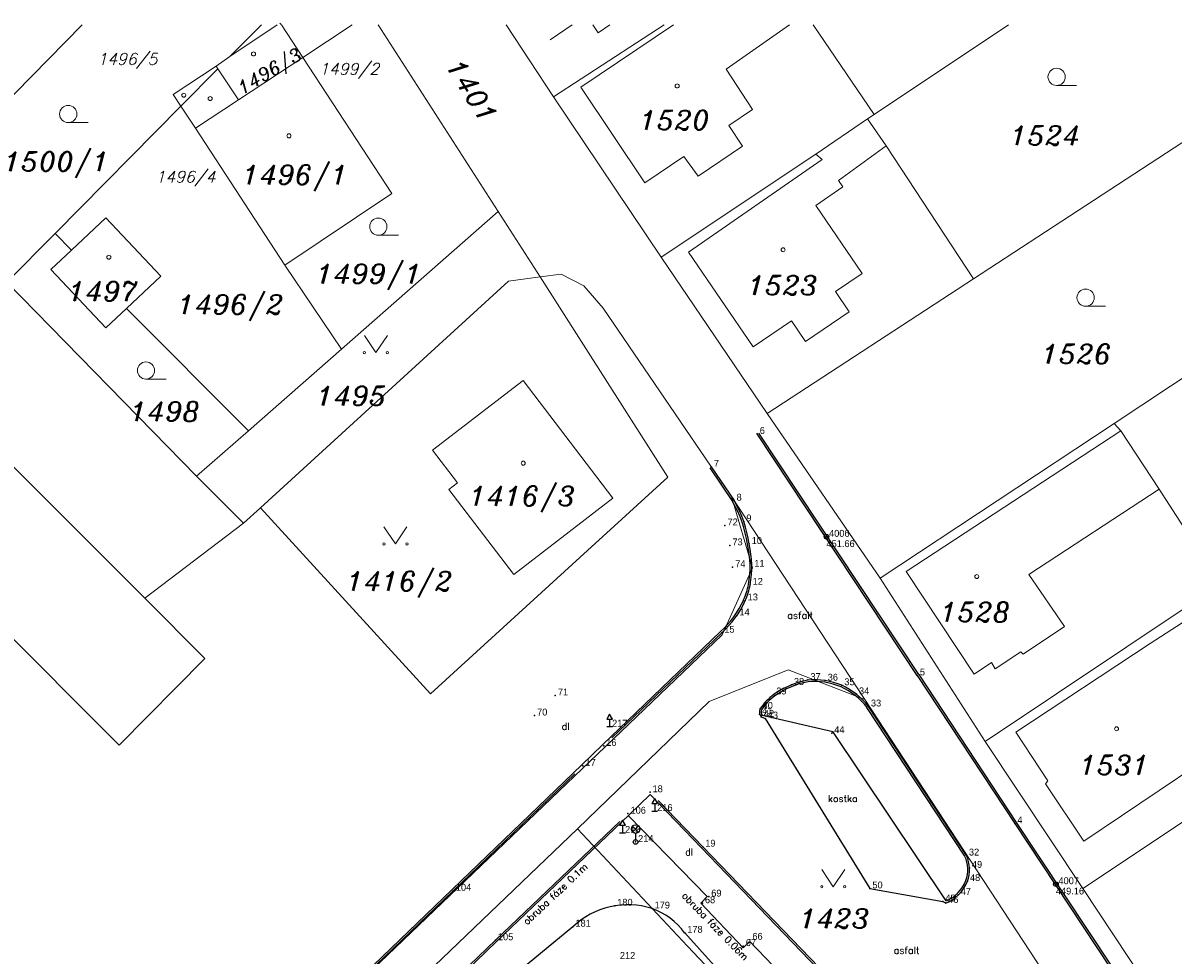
# Model space of a CAD drawing. Extents: x -573351 to -573103, y -1118956 to -1118741.
# Tile 7 of 8: x -573262 to -573162, y -1118823 to -1118742. Entities that reach past the tile are written whole.
import ezdxf
from ezdxf.enums import TextEntityAlignment as Align

# ---------------------------------------------------------------- set-up
doc = ezdxf.new("R2010")
doc.units = 0
doc.header["$MEASUREMENT"] = 0
for name, color, linetype in [('1', 7, 'CONTINUOUS'), ('2', 7, 'CONTINUOUS'), ('AB', 30, 'CONTINUOUS'), ('BODY', 1, 'CONTINUOUS'), ('OBR', 5, 'CONTINUOUS'), ('POPIS', 7, 'CONTINUOUS'), ('TEREN', 16, 'CONTINUOUS'), ('ZNACKY', 6, 'CONTINUOUS')]:
    doc.layers.add(name, color=color, linetype=linetype)
for name, color, linetype, lineweight in [('dkm-Hranice parcel', 7, 'CONTINUOUS', 0), ('dkm-Parcelní čísla', 7, 'CONTINUOUS', 0), ('dkm-Vnitřní kresba', 7, 'CONTINUOUS', 0), ('dkm-Značky budov', 7, 'CONTINUOUS', 0), ('dkm-Značky kultur', 7, 'CONTINUOUS', 0)]:
    doc.layers.add(name, color=color, linetype=linetype, lineweight=lineweight)
doc.styles.add('ROMAND', font='romand', dxfattribs={"height": 0.6})
doc.styles.add('Style-ITALICS', font='ITALICS.shx')

# ---------------------------------------------------------------- blocks, each defined once
blk = doc.blocks.new('4.02')
at = {"layer": 'dkm-Značky budov', "color": 7, "linetype": 'Continuous', "lineweight": 13}
blk.add_circle((-0.01, 0), 0.175, dxfattribs=at)
blk = doc.blocks.new('3.04')
at = {"layer": 'dkm-Značky kultur', "color": 7, "linetype": 'Continuous', "lineweight": 13}
blk.add_line((0.01, 0), (1.76, 0), dxfattribs=at)
blk.add_circle((0.01, 0.75), 0.75, dxfattribs=at)
blk = doc.blocks.new('3.14')
at = {"layer": 'dkm-Značky kultur', "color": 7, "linetype": 'Continuous', "lineweight": 13, "flags": 128}
blk.add_lwpolyline([(-1, 1.5), (0, 0), (1, 1.5)], dxfattribs=at)
at = {"layer": 'dkm-Značky kultur', "color": 7, "linetype": 'Continuous', "lineweight": 13}
for centre in [(-1, 0), (1, 0)]:
    blk.add_circle(centre, 0.1, dxfattribs=at)

msp = doc.modelspace()

# ---------------------------------------------------------------- linework, layer by layer
at = {"layer": '1', "color": 0}
for p in [(-573197.86, -1118777.83), (-573201.86, -1118780.7), (-573199.88, -1118783.65), (-573200.67, -1118785.81), (-573199.03, -1118785.46), (-573191.81, -1118786.8), (-573200.24, -1118787.55), (-573198.56, -1118787.43), (-573200, -1118789.46), (-573198.33, -1118789.42), (-573198.48, -1118790.99), (-573198.91, -1118792.35), (-573199.63, -1118793.66), (-573200.95, -1118795.17), (-573183.89, -1118798.89), (-573194.88, -1118799.72), (-573193.44, -1118799.29), (-573191.93, -1118799.35), (-573190.48, -1118799.75), (-573215.47, -1118800.64), (-573196.41, -1118800.55), (-573189.2, -1118800.54), (-573197.61, -1118801.81), (-573188.16, -1118801.6), (-573217.28, -1118802.39), (-573197.65, -1118802.27), (-573197.5, -1118802.5), (-573197.16, -1118802.65), (-573210.74, -1118803.36), (-573191.36, -1118803.92), (-573211.25, -1118805.04), (-573213.06, -1118806.79), (-573207.21, -1118809.08), (-573209.13, -1118810.95), (-573206.8, -1118810.72), (-573175.39, -1118811.8), (-573209.61, -1118812.62), (-573208.47, -1118813.42), (-573202.61, -1118813.83), (-573179.61, -1118814.6), (-573179.35, -1118815.67), (-573179.52, -1118816.83), (-573171.8, -1118817.1), (-573224.37, -1118817.67), (-573202.09, -1118818.18), (-573188.03, -1118817.47), (-573180.33, -1118818.04), (-573210.29, -1118818.98), (-573202.64, -1118818.76), (-573181.67, -1118818.61), (-573181.42, -1118818.74), (-573207.03, -1118819.22), (-573213.94, -1118820.81), (-573220.7, -1118821.99), (-573204.18, -1118821.34), (-573198.5, -1118821.95), (-573199.08, -1118822.5)]:
    msp.add_point(p, dxfattribs=at)
at = {"layer": 'AB', "linetype": 'Continuous'}
for p, q in [((-573183.89, -1118798.89), (-573197.86, -1118777.83)), ((-573201.86, -1118780.7), (-573199.88, -1118783.65)), ((-573200.95, -1118795.17), (-573210.53, -1118804.35)), ((-573183.89, -1118798.89), (-573175.39, -1118811.8)), ((-573179.61, -1118814.6), (-573188.16, -1118801.6)), ((-573197.5, -1118802.5), (-573197.16, -1118802.65)), ((-573197.16, -1118802.65), (-573188.03, -1118817.47)), ((-573211.25, -1118805.04), (-573211.25, -1118805.04)), ((-573224.37, -1118817.67), (-573213.78, -1118807.48)), ((-573202.61, -1118813.83), (-573206.51, -1118809.8)), ((-573209.13, -1118810.95), (-573209.13, -1118810.95)), ((-573220.7, -1118821.99), (-573209.85, -1118811.64)), ((-573175.39, -1118811.8), (-573167.09, -1118824.35)), ((-573192.49, -1118824.34), (-573202.61, -1118813.83)), ((-573235.14, -1118828.01), (-573224.37, -1118817.67)), ((-573188.03, -1118817.47), (-573181.67, -1118818.61)), ((-573181.67, -1118818.61), (-573181.42, -1118818.74)), ((-573231.1, -1118832), (-573220.7, -1118821.99))]:
    msp.add_line(p, q, dxfattribs=at)
for centre, radius, start, end in [((-573208.58, -1118788.8), 10.11, 7.7669, 30.6392), ((-573206.79, -1118789.4), 8.46, 349.1604, 13.4172), ((-573205.53, -1118789.52), 7.21, 336.8154, 348.2138), ((-573206.6, -1118788.92), 8.43, 312.133, 335.9527), ((-573191.88, -1118807.14), 8, 101.2925, 124.5541), ((-573192.9, -1118805.6), 6.33, 67.553, 94.9314), ((-573193.03, -1118805.34), 6.14, 37.4426, 65.4904), ((-573193.07, -1118804.93), 5.51, 127.4005, 145.5395), ((-573197.1, -1118802.09), 0.576, 151.3661, 226.3499), ((-573182.28, -1118815.82), 2.94, 339.7518, 24.4562), ((-573182.62, -1118815.65), 3.32, 291.3209, 339.1013)]:
    msp.add_arc(centre, radius, start, end, dxfattribs=at)
at = {"layer": 'BODY', "linetype": 'Continuous'}
for centre in [(-573191.81, -1118786.8), (-573171.8, -1118817.1)]:
    msp.add_circle(centre, 0.2, dxfattribs=at)
at = {"layer": 'dkm-Hranice parcel', "color": 3, "linetype": 'Continuous', "lineweight": 13}
for p, q in [((-573269.54, -1118755.15), (-573256.75, -1118742.15)), ((-573239.73, -1118742.15), (-573243.85, -1118744.92)), ((-573241.11, -1118742.15), (-573243.85, -1118744.92)), ((-573239.39, -1118742.13), (-573239.49, -1118741.99)), ((-573237.51, -1118745), (-573239.37, -1118742.15)), ((-573233.18, -1118742.15), (-573237.51, -1118745)), ((-573230.92, -1118742.15), (-573220.45, -1118758.43)), ((-573215.64, -1118748.43), (-573219.77, -1118742.15)), ((-573215.64, -1118748.43), (-573205.97, -1118742.15)), ((-573187.65, -1118749.96), (-573192.97, -1118742.15)), ((-573187.65, -1118749.96), (-573175.95, -1118742.15)), ((-573243.85, -1118744.92), (-573245.07, -1118745.74)), ((-573245.07, -1118745.74), (-573244.91, -1118745.99)), ((-573237.51, -1118745), (-573243.12, -1118748.69)), ((-573244.91, -1118745.99), (-573248.13, -1118749.25)), ((-573244.91, -1118745.99), (-573243.12, -1118748.69)), ((-573178.98, -1118764.29), (-573151.99, -1118746.66)), ((-573243.12, -1118748.69), (-573246.87, -1118751.15)), ((-573206.24, -1118762.4), (-573215.64, -1118748.43)), ((-573248.13, -1118749.25), (-573259.11, -1118760.34)), ((-573246.87, -1118751.15), (-573248.13, -1118749.25)), ((-573188.23, -1118750.35), (-573187.65, -1118749.96)), ((-573246.87, -1118751.15), (-573239.08, -1118763.1)), ((-573166.71, -1118776.91), (-573137.12, -1118757.24)), ((-573220.45, -1118758.43), (-573234.13, -1118770.43)), ((-573220.45, -1118758.43), (-573216.78, -1118764.14)), ((-573259.11, -1118760.34), (-573263.33, -1118764.6)), ((-573259.11, -1118760.34), (-573257.68, -1118761.79)), ((-573196.98, -1118776.04), (-573206.24, -1118762.4)), ((-573234.13, -1118770.43), (-573239.08, -1118763.1)), ((-573263.33, -1118764.6), (-573246.76, -1118781.51)), ((-573196.98, -1118776.04), (-573178.98, -1118764.29)), ((-573252.88, -1118766.89), (-573242.25, -1118777.55)), ((-573234.13, -1118770.43), (-573242.25, -1118777.55)), ((-573187.12, -1118790.41), (-573196.98, -1118776.04)), ((-573187.12, -1118790.41), (-573166.71, -1118776.91)), ((-573242.25, -1118777.55), (-573246.76, -1118781.51)), ((-573246.76, -1118781.51), (-573242.67, -1118785.62)), ((-573200.11, -1118783.29), (-573188.46, -1118800.98)), ((-573241.19, -1118784.27), (-573242.67, -1118785.62)), ((-573242.67, -1118785.62), (-573251.29, -1118792.16)), ((-573177.96, -1118804.66), (-573187.12, -1118790.41)), ((-573177.96, -1118804.66), (-573157.43, -1118790.92)), ((-573188.46, -1118800.98), (-573170.51, -1118828.35)), ((-573169.45, -1118817.49), (-573177.96, -1118804.66)), ((-573258.87, -1118855.69), (-573213.54, -1118812.28)), ((-573156.18, -1118837.48), (-573169.45, -1118817.49))]:
    msp.add_line(p, q, dxfattribs=at)
at = {"layer": 'dkm-Hranice parcel', "color": 3, "linetype": 'Continuous', "lineweight": 13, "flags": 128}
for points in [[(-573251.29, -1118792.16), (-573267.59, -1118775.86), (-573266.18, -1118774.44), (-573274.66, -1118765.96), (-573276.08, -1118767.37), (-573301.3, -1118742.15)], [(-573245.07, -1118745.74), (-573248.82, -1118748.22), (-573248.13, -1118749.25)], [(-573239.08, -1118763.1), (-573229.72, -1118756.85), (-573237.51, -1118745)], [(-573206.24, -1118762.4), (-573192.75, -1118753.43), (-573188.23, -1118750.35)], [(-573178.98, -1118764.29), (-573186.6, -1118752.7), (-573188.23, -1118750.35)], [(-573257.68, -1118761.79), (-573254.69, -1118758.97), (-573249.89, -1118764.07), (-573252.88, -1118766.89)], [(-573257.68, -1118761.79), (-573259.49, -1118763.49), (-573254.69, -1118768.59), (-573252.88, -1118766.89)], [(-573216.78, -1118764.14), (-573214.95, -1118763.9), (-573212.99, -1118764.92), (-573211.29, -1118766.86), (-573200.11, -1118783.29)], [(-573216.78, -1118764.14), (-573205.65, -1118781.6), (-573226.36, -1118800.51), (-573241.19, -1118784.27)], [(-573216.78, -1118764.14), (-573219.56, -1118764.51), (-573241.19, -1118784.27)], [(-573226.17, -1118779.26), (-573218.28, -1118773.18), (-573210.46, -1118783.43), (-573219.08, -1118790.1), (-573224.77, -1118782.68), (-573224, -1118782.09), (-573226.17, -1118779.26)], [(-573157.43, -1118790.92), (-573162.8, -1118782.64), (-573166.14, -1118777.55), (-573166.71, -1118776.91)], [(-573275.49, -1118782.97), (-573253.51, -1118804.97), (-573246.04, -1118797.41), (-573251.29, -1118792.16)], [(-573332.25, -1118884.1), (-573321.33, -1118894.95), (-573315.1, -1118898.66), (-573306.82, -1118896.66), (-573200.92, -1118795.35), (-573198.28, -1118789.52), (-573200.11, -1118783.29)], [(-573213.54, -1118812.28), (-573202.04, -1118801.18), (-573195.15, -1118798.42), (-573188.46, -1118800.98)], [(-573145.31, -1118801.42), (-573154.3, -1118807.4), (-573169.45, -1118817.49)], [(-573213.54, -1118812.28), (-573203.94, -1118822.5), (-573186.12, -1118841.35)]]:
    msp.add_lwpolyline(points, dxfattribs=at)
at = {"layer": 'dkm-Vnitřní kresba', "color": 2, "linetype": 'Continuous', "lineweight": 0}
for p, q in [((-573214, -1118742.15), (-573215.93, -1118743.47)), ((-573205.17, -1118742.15), (-573213.23, -1118747.6)), ((-573212.19, -1118742.15), (-573211.72, -1118742.84)), ((-573210.71, -1118742.15), (-573211.72, -1118742.84)), ((-573195.05, -1118742.15), (-573200.56, -1118746.03)), ((-573200.56, -1118746.03), (-573198.27, -1118749.54)), ((-573213.23, -1118747.6), (-573207.67, -1118755.94)), ((-573198.27, -1118749.54), (-573200.33, -1118750.94)), ((-573200.33, -1118750.94), (-573199.14, -1118752.73)), ((-573199.14, -1118752.73), (-573203.01, -1118755.35)), ((-573186.6, -1118752.7), (-573190.76, -1118755.73)), ((-573204.27, -1118753.64), (-573207.67, -1118755.94)), ((-573204.27, -1118753.64), (-573203.01, -1118755.35)), ((-573192.2, -1118753.9), (-573203.84, -1118761.98)), ((-573192.75, -1118753.43), (-573192.2, -1118753.9)), ((-573190.76, -1118755.73), (-573190.39, -1118756.27)), ((-573190.39, -1118756.27), (-573192.73, -1118757.9)), ((-573192.73, -1118757.9), (-573188.7, -1118763.83)), ((-573203.84, -1118761.98), (-573198.2, -1118770.24)), ((-573188.7, -1118763.83), (-573191.04, -1118765.41)), ((-573191.04, -1118765.41), (-573189.84, -1118767.19)), ((-573194.86, -1118767.98), (-573198.2, -1118770.24)), ((-573194.86, -1118767.98), (-573193.65, -1118769.77)), ((-573189.84, -1118767.19), (-573193.65, -1118769.77)), ((-573166.14, -1118777.55), (-573184.87, -1118789.84)), ((-573162.8, -1118782.64), (-573174.15, -1118790.08)), ((-573184.87, -1118789.84), (-573178.92, -1118798.79)), ((-573174.15, -1118790.08), (-573171.05, -1118794.64)), ((-573163.59, -1118796.11), (-573154.37, -1118790.13)), ((-573171.05, -1118794.64), (-573174.65, -1118797.05)), ((-573163.59, -1118796.11), (-573175.31, -1118803.84)), ((-573174.85, -1118796.84), (-573177.09, -1118798.32)), ((-573174.85, -1118796.84), (-573174.65, -1118797.05)), ((-573177.41, -1118797.76), (-573178.92, -1118798.79)), ((-573177.41, -1118797.76), (-573177.09, -1118798.32)), ((-573175.31, -1118803.84), (-573172.49, -1118808.1)), ((-573159.51, -1118806.71), (-573169.37, -1118813.35)), ((-573172.49, -1118808.1), (-573172.71, -1118808.34)), ((-573172.71, -1118808.34), (-573169.37, -1118813.35))]:
    msp.add_line(p, q, dxfattribs=at)
at = {"layer": 'OBR', "linetype": 'Continuous'}
for p, q in [((-573183.76, -1118798.81), (-573197.73, -1118777.75)), ((-573201.99, -1118780.78), (-573200, -1118783.73)), ((-573201.05, -1118795.06), (-573211.35, -1118804.94)), ((-573183.76, -1118798.81), (-573175.26, -1118811.71)), ((-573179.74, -1118814.67), (-573188.28, -1118801.69)), ((-573197.42, -1118802.37), (-573191.27, -1118803.78)), ((-573181.36, -1118818.55), (-573191.27, -1118803.78)), ((-573213.16, -1118806.68), (-573211.36, -1118804.94)), ((-573224.47, -1118817.56), (-573213.16, -1118806.68)), ((-573207.21, -1118809.29), (-573209.02, -1118811.06)), ((-573202.71, -1118813.94), (-573207.21, -1118809.29)), ((-573220.6, -1118822.1), (-573209.02, -1118811.06)), ((-573209.09, -1118811.13), (-573202.23, -1118818.18)), ((-573175.26, -1118811.71), (-573166.96, -1118824.26)), ((-573192.6, -1118824.45), (-573202.71, -1118813.93)), ((-573235.24, -1118827.9), (-573224.47, -1118817.56)), ((-573202.23, -1118818.18), (-573202.78, -1118818.76)), ((-573202.78, -1118818.76), (-573199.08, -1118822.64)), ((-573231, -1118832.11), (-573220.6, -1118822.1)), ((-573199.08, -1118822.64), (-573198.51, -1118822.09)), ((-573198.51, -1118822.09), (-573186.19, -1118834.9))]:
    msp.add_line(p, q, dxfattribs=at)
for centre, radius, start, end in [((-573208.58, -1118788.8), 9.96, 7.7669, 30.6392), ((-573206.79, -1118789.4), 8.31, 349.1604, 13.4172), ((-573205.53, -1118789.52), 7.06, 336.8154, 348.2138), ((-573206.6, -1118788.92), 8.28, 312.133, 335.9527), ((-573191.88, -1118807.14), 7.85, 101.3534, 124.5268), ((-573192.9, -1118805.6), 6.18, 67.553, 94.8541), ((-573193.03, -1118805.34), 5.99, 37.4426, 65.4904), ((-573193.07, -1118804.93), 5.36, 127.4402, 145.4523), ((-573197.1, -1118802.09), 0.426, 152.3224, 221.2022), ((-573182.28, -1118815.82), 2.79, 339.7693, 24.2198), ((-573182.62, -1118815.65), 3.17, 293.4885, 339.0858)]:
    msp.add_arc(centre, radius, start, end, dxfattribs=at)
at = {"layer": 'TEREN', "linetype": 'Continuous'}
for p, q in [((-573213.94, -1118820.81), (-573219.57, -1118825.48)), ((-573198.08, -1118828.12), (-573204.18, -1118821.34))]:
    msp.add_line(p, q, dxfattribs=at)
for centre, radius, start, end in [((-573209.14, -1118825.81), 6.92, 72.1701, 133.8143), ((-573209.08, -1118824.92), 6.06, 36.1446, 70.1866)]:
    msp.add_arc(centre, radius, start, end, dxfattribs=at)
at = {"layer": 'ZNACKY', "linetype": 'Continuous'}
for p, q in [((-573210.74, -1118802.7), (-573210.74, -1118803.36)), ((-573210.99, -1118803.36), (-573210.49, -1118803.36)), ((-573206.8, -1118810.06), (-573206.8, -1118810.72)), ((-573207.05, -1118810.72), (-573206.55, -1118810.72)), ((-573209.61, -1118811.96), (-573209.61, -1118812.62)), ((-573208.2, -1118812.02), (-573208.73, -1118812.56)), ((-573208.73, -1118812.03), (-573208.2, -1118812.56)), ((-573209.86, -1118812.62), (-573209.36, -1118812.62)), ((-573208.47, -1118812.67), (-573208.47, -1118813.22))]:
    msp.add_line(p, q, dxfattribs=at)
for points in [[(-573210.99, -1118802.7), (-573210.49, -1118802.7), (-573210.74, -1118802.26)], [(-573207.05, -1118810.06), (-573206.55, -1118810.06), (-573206.8, -1118809.62)], [(-573209.86, -1118811.96), (-573209.36, -1118811.96), (-573209.61, -1118811.53)]]:
    msp.add_lwpolyline(points, close=True, dxfattribs=at)
for centre, radius in [((-573208.46, -1118812.29), 0.376), ((-573208.47, -1118813.42), 0.2)]:
    msp.add_circle(centre, radius, dxfattribs=at)

# ---------------------------------------------------------------- block references
at = {"layer": 'dkm-Značky budov', "color": 7, "linetype": 'Continuous', "lineweight": 13}
for p in [(-573241.79, -1118744.69), (-573204.83, -1118747.48), (-573247.87, -1118748.29), (-573245.57, -1118748.58), (-573238.7, -1118751.83), (-573195.59, -1118761.77), (-573254.41, -1118762.42), (-573218.26, -1118780.38), (-573178.69, -1118790.27), (-573166.5, -1118803.55)]:
    msp.add_blockref('4.02', p, dxfattribs=at)
at = {"layer": 'dkm-Značky kultur', "color": 7, "linetype": 'Continuous', "lineweight": 13}
for name, p in [('3.04', (-573171.75, -1118747.44)), ('3.04', (-573257.97, -1118750.68)), ('3.04', (-573230.92, -1118760.5)), ('3.04', (-573169.22, -1118766.69)), ('3.14', (-573231.12, -1118770.74)), ('3.04', (-573251.19, -1118773.05)), ('3.14', (-573229.42, -1118787.42)), ('3.14', (-573191.22, -1118817.33))]:
    msp.add_blockref(name, p, dxfattribs=at)

# ---------------------------------------------------------------- texts
at = {"layer": '2', "color": 0}
for s, p in [(' 6', (-573197.86, -1118777.83)), (' 7', (-573201.86, -1118780.7)), (' 8', (-573199.88, -1118783.65)), (' 9', (-573199.03, -1118785.46)), (' 72', (-573200.67, -1118785.81)), (' 73', (-573200.24, -1118787.55)), (' 10', (-573198.56, -1118787.43)), (' 74', (-573200, -1118789.46)), (' 11', (-573198.33, -1118789.42)), (' 12', (-573198.48, -1118790.99)), (' 13', (-573198.91, -1118792.35)), (' 14', (-573199.63, -1118793.66)), (' 15', (-573200.95, -1118795.17)), (' 38', (-573194.88, -1118799.72)), (' 37', (-573193.44, -1118799.29)), (' 36', (-573191.93, -1118799.35)), (' 35', (-573190.48, -1118799.75)), (' 5', (-573183.89, -1118798.89)), (' 71', (-573215.47, -1118800.64)), (' 39', (-573196.41, -1118800.55)), (' 34', (-573189.2, -1118800.54)), (' 33', (-573188.16, -1118801.6)), (' 70', (-573217.28, -1118802.39)), (' 41', (-573197.65, -1118802.27)), (' 40', (-573197.61, -1118801.81)), (' 42', (-573197.5, -1118802.5)), (' 43', (-573197.16, -1118802.65)), (' 217', (-573210.74, -1118803.36)), (' 44', (-573191.36, -1118803.92)), (' 16', (-573211.25, -1118805.04)), (' 17', (-573213.06, -1118806.79)), (' 18', (-573207.21, -1118809.08)), (' 216', (-573206.8, -1118810.72)), (' 106', (-573209.13, -1118810.95)), (' 218', (-573209.61, -1118812.62)), (' 4', (-573175.39, -1118811.8)), (' 214', (-573208.47, -1118813.42)), (' 19', (-573202.61, -1118813.83)), (' 32', (-573179.61, -1118814.6)), (' 49', (-573179.35, -1118815.67)), (' 104', (-573224.37, -1118817.67)), (' 50', (-573188.03, -1118817.47)), (' 48', (-573179.52, -1118816.83)), (' 68', (-573202.64, -1118818.76)), (' 69', (-573202.09, -1118818.18)), (' 45', (-573181.67, -1118818.61)), (' 46', (-573181.42, -1118818.74)), (' 47', (-573180.33, -1118818.04)), (' 180', (-573210.29, -1118818.98)), (' 179', (-573207.03, -1118819.22)), (' 181', (-573213.94, -1118820.81)), (' 178', (-573204.18, -1118821.34)), (' 105', (-573220.7, -1118821.99)), (' 67', (-573199.08, -1118822.5)), (' 66', (-573198.5, -1118821.95)), (' 212', (-573210.06, -1118823.62))]:
    msp.add_text(s, height=0.6, dxfattribs=at).set_placement(p)
at = {"layer": 'BODY', "linetype": 'Continuous'}
for s, p in [('451.66', (-573191.81, -1118787.7)), (' 4006', (-573191.81, -1118786.8)), (' 4007', (-573171.8, -1118817.1)), ('449.16', (-573171.8, -1118818))]:
    msp.add_text(s, height=0.6, dxfattribs=at).set_placement(p)
at = {"layer": 'dkm-Parcelní čísla', "color": 1, "linetype": 'Continuous', "lineweight": 0, "style": 'Style-ITALICS'}
msp.add_text('1496/5', height=1, dxfattribs=at).set_placement((-573250.19, -1118745.63), align=Align.RIGHT)
msp.add_text('1496/3', height=1.14, rotation=31, dxfattribs=at).set_placement((-573240.11, -1118746.65), align=Align.CENTER)
at = {"layer": 'dkm-Parcelní čísla', "color": 2, "linetype": 'Continuous', "lineweight": 0, "style": 'Style-ITALICS'}
msp.add_text('1499/2', height=1, dxfattribs=at).set_placement((-573236.07, -1118745.49), align=Align.TOP_LEFT)
msp.add_text('1401', height=1.7, rotation=302, dxfattribs=at).set_placement((-573223.43, -1118748.38), align=Align.CENTER)
at = {"layer": 'dkm-Parcelní čísla', "color": 1, "linetype": 'Continuous', "lineweight": 0, "style": 'Style-ITALICS'}
for s, p in [('1520', (-573205.06, -1118751.31)), ('1496/1', (-573238.15, -1118756.08)), ('1523', (-573195.63, -1118765.71)), ('1497', (-573254.92, -1118766.24)), ('1416/3', (-573218.35, -1118784.09)), ('1528', (-573178.83, -1118794.21)), ('1531', (-573166.68, -1118807.56))]:
    msp.add_text(s, height=1.7, dxfattribs=at).set_placement(p, align=Align.CENTER)
at = {"layer": 'dkm-Parcelní čísla', "color": 2, "linetype": 'Continuous', "lineweight": 0, "style": 'Style-ITALICS'}
for s, p in [('1524', (-573172.73, -1118752.65)), ('1500/1', (-573258.96, -1118754.92)), ('1499/1', (-573231.71, -1118764.71)), ('1496/2', (-573243.8, -1118767.39)), ('1526', (-573170, -1118771.7)), ('1495', (-573233.25, -1118775.36)), ('1498', (-573249.52, -1118776.72)), ('1416/2', (-573229.06, -1118791.52)), ('1423', (-573191.12, -1118820.94))]:
    msp.add_text(s, height=1.7, dxfattribs=at).set_placement(p, align=Align.CENTER)
at = {"layer": 'dkm-Parcelní čísla', "color": 1, "linetype": 'Continuous', "lineweight": 0, "style": 'Style-ITALICS'}
msp.add_text('1496/4', height=1, dxfattribs=at).set_placement((-573245.12, -1118754.9), align=Align.TOP_RIGHT)
at = {"layer": 'POPIS', "style": 'ROMAND'}
for s, p in [('asfalt', (-573195.22, -1118793.95)), ('dl', (-573214.91, -1118803.64)), ('kostka', (-573191.69, -1118809.93)), ('dl', (-573204.14, -1118814.6)), ('asfalt', (-573185.94, -1118823.17))]:
    msp.add_text(s, height=0.6, dxfattribs=at).set_placement(p)
for s, rotation, p in [('obruba fáze 0.1m', 43.3612, (-573217.94, -1118820.7)), ('obruba fáze 0.06m', 314.0939, (-573204.47, -1118818.16))]:
    msp.add_text(s, height=0.6, rotation=rotation, dxfattribs=at).set_placement(p)

doc.saveas('drawing.dxf')
